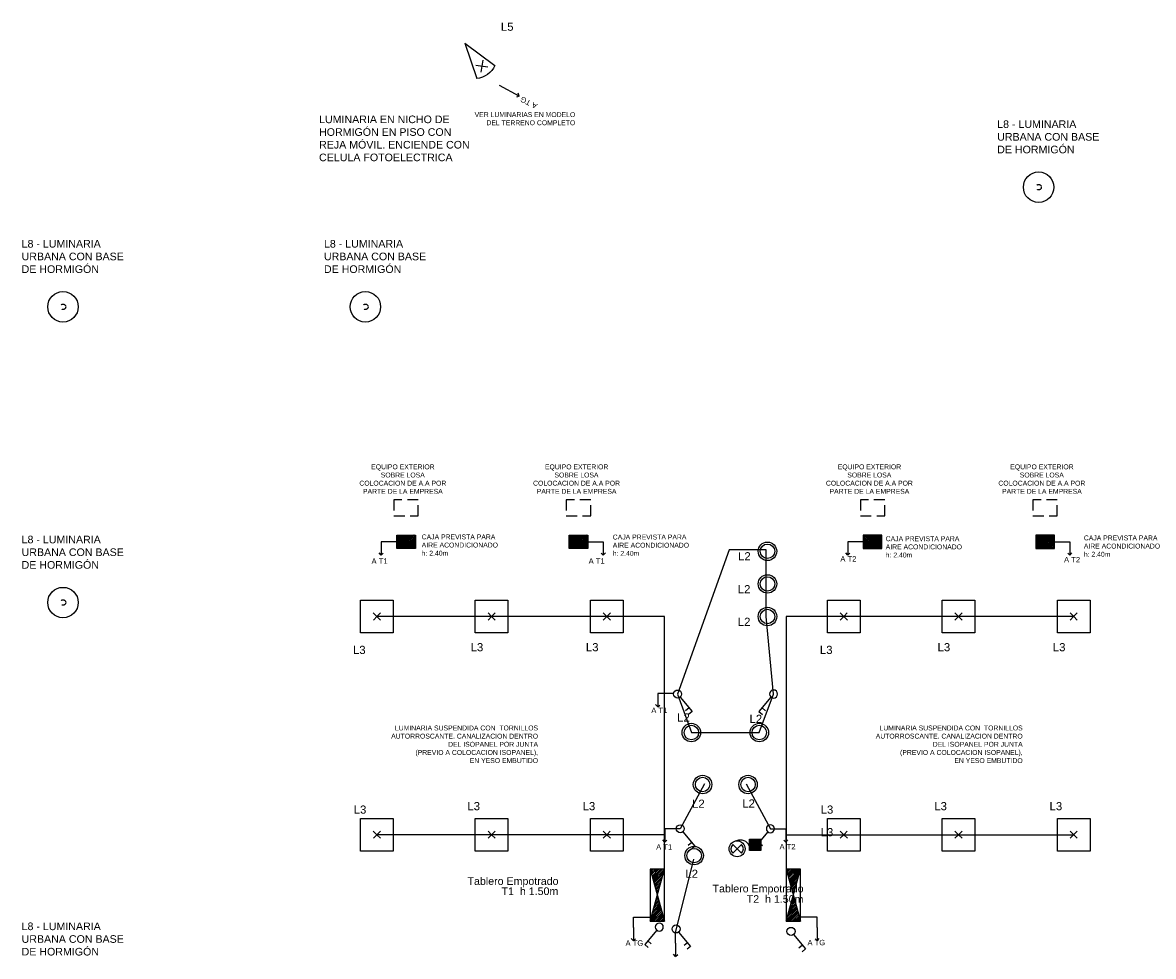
# Model space of a CAD drawing. Header units: metres. Extents: x 74 to 254, y 185 to 216.
# Tile 7 of 8: x 214 to 235, y 199 to 216. Entities that reach past the tile are written whole.
import ezdxf

# ---------------------------------------------------------------- set-up
doc = ezdxf.new("R2010")
doc.units = ezdxf.units.M
doc.header["$LTSCALE"] = 0.8
doc.linetypes.add('CAIF XREF PLANTAS 603$0$RAYITAS', pattern=[0.375, 0.25, -0.125])
doc.linetypes.add('RAYITAS', pattern=[0.375, 0.25, -0.125])
doc.layers.add('A ALUMINIO', color=4, linetype='Continuous')
doc.layers.add('I ILUMINACION', color=90, linetype='Continuous')
doc.layers.add('Bloques de Electrica', color=2, linetype='Continuous', plot=False)
doc.layers.get('0').off()
doc.styles.add('arial', font='arial.ttf')
doc.styles.get("Standard").update_dxf_attribs({"font": 'arial.ttf'})

# ---------------------------------------------------------------- blocks, each defined once
blk = doc.blocks.new('B')
at = {"color": 2}
for p, q in [((0.043, 0.044), (0.244, 0.25)), ((0.192, 0.197), (0.241, 0.149)), ((0.244, 0.25), (0.292, 0.202))]:
    blk.add_line(p, q, dxfattribs=at)
blk.add_circle((0, 0), 0.0616, dxfattribs=at)
blk = doc.blocks.new('TAB')
at = {"ltscale": 0.5}
h = blk.add_hatch(dxfattribs=at)
h.set_pattern_fill('JIS_LC_20', color=1, scale=0.001, style=0)
h.set_pattern_definition([(45, (-0.410093, -0.293122), (-0.01414214, 0.01414214), []), (45, (-0.409693, -0.293122), (-0.01414214, 0.01414214), [])])
h.paths.add_polyline_path([(0.41, -0.068), (0, -0.18), (0.41, -0.293)])
h.paths.add_polyline_path([(-0.41, -0.293), (0, -0.18), (-0.41, -0.068)])
at = {"color": 2}
for p, q in [((-0.41, -0.068), (0.41, -0.293)), ((0.41, -0.068), (-0.41, -0.293))]:
    blk.add_line(p, q, dxfattribs=at)
blk.add_lwpolyline([(-0.41, -0.068), (0.41, -0.068), (0.41, -0.293), (-0.41, -0.293)], close=True, dxfattribs=at)
blk = doc.blocks.new('CF')
at = {"ltscale": 0.5}
h = blk.add_hatch(dxfattribs=at)
h.set_pattern_fill('JIS_LC_20', color=1, scale=0.001, style=0)
h.paths.add_polyline_path([(0.171, 0), (-0.171, 0), (-0.171, -0.25), (0.171, -0.25)])
at = {"color": 2, "ltscale": 0.2}
blk.add_line((-0.171, 0), (-0.171, -0.25), dxfattribs=at)
at = {"color": 2}
for p, q in [((0.171, 0), (-0.171, 0)), ((0.171, -0.25), (0.171, 0)), ((-0.171, -0.25), (0.171, -0.25))]:
    blk.add_line(p, q, dxfattribs=at)
blk = doc.blocks.new('CBRA')
at = {"layer": 'Bloques de Electrica'}
for p, q in [((-0.104, 0.205), (0.104, 0.205)), ((-0.104, 0), (-0.104, 0.205)), ((0.104, 0), (-0.104, 0)), ((0.104, 0.205), (0.104, 0))]:
    blk.add_line(p, q, dxfattribs=at)
at = {"layer": 'Bloques de Electrica', "color": 1}
for p, q in [((-0.104, 0.193), (-0.093, 0.204)), ((-0.104, 0.166), (-0.066, 0.204)), ((-0.104, 0.139), (-0.039, 0.204)), ((-0.104, 0.112), (-0.012, 0.204)), ((-0.104, 0.085), (0.015, 0.204)), ((-0.104, 0.058), (0.042, 0.204)), ((-0.104, 0.032), (0.069, 0.204)), ((-0.104, 0.005), (0.096, 0.204)), ((-0.082, 0), (0.104, 0.186)), ((-0.055, 0), (0.104, 0.159)), ((-0.028, 0), (0.104, 0.132)), ((-0.001, 0), (0.104, 0.105)), ((0.026, 0), (0.104, 0.078)), ((0.053, 0), (0.104, 0.051)), ((0.08, 0), (0.104, 0.025))]:
    blk.add_line(p, q, dxfattribs=at)
blk = doc.blocks.new('foco')
at = {"layer": 'I ILUMINACION'}
for p, q in [((0, 0), (-0.191, 0.662)), ((0, 0), (0.223, 0.652)), ((0.094, 0.604), (-0.068, 0.45)), ((0.09, 0.446), (-0.064, 0.608))]:
    blk.add_line(p, q, dxfattribs=at)
blk.add_arc((0.007, 0.291), 0.42, 59.0185, 118.1175, dxfattribs=at)
blk = doc.blocks.new('luminaria urbana')
at = {"layer": 'I ILUMINACION'}
blk.add_circle((0, 0), 0.28, dxfattribs=at)
at = {"layer": 'I ILUMINACION', "linetype": 'CAIF XREF PLANTAS 603$0$RAYITAS', "ltscale": 0.5}
blk.add_circle((0, 0), 0.05, dxfattribs=at)
blk = doc.blocks.new('A$C471D5A2F')
at = {"color": 2}
for p, q in [((0.3, 0.3), (0.234, 0.365)), ((0.304, 0.304), (0.235, 0.234)), ((0.366, 0.235), (0.3, 0.3)), ((0.365, 0.366), (0.304, 0.304))]:
    blk.add_line(p, q, dxfattribs=at)
at = {"color": 1}
blk.add_lwpolyline([(0, 0.6), (0.6, 0.6), (0.6, 0), (0, 0)], close=True, dxfattribs=at)

msp = doc.modelspace()

# ---------------------------------------------------------------- linework, layer by layer
at = {"layer": 'I ILUMINACION', "ltscale": 0.3}
for p, q in [((223.31, 214.692, 10), (222.948, 214.888, 10)), ((223.31, 214.692, 10), (223.263, 214.674, 10)), ((223.31, 214.692, 10), (223.29, 214.746, 10)), ((220.772, 206.492), (220.772, 206.247)), ((221.057, 206.492), (220.772, 206.492)), ((224.572, 206.492), (224.857, 206.492)), ((224.857, 206.492), (224.857, 206.247)), ((229.355, 206.492), (229.355, 206.247)), ((229.64, 206.492), (229.355, 206.492)), ((233.155, 206.492), (233.44, 206.492)), ((233.44, 206.492), (233.44, 206.247)), ((220.772, 206.247), (220.732, 206.29)), ((220.772, 206.247), (220.809, 206.281)), ((224.857, 206.247), (224.819, 206.281)), ((224.857, 206.247), (224.896, 206.29)), ((229.355, 206.247), (229.316, 206.29)), ((229.355, 206.247), (229.392, 206.281)), ((233.44, 206.247), (233.403, 206.281)), ((233.44, 206.247), (233.479, 206.29)), ((225.857, 203.699), (225.857, 203.454)), ((226.141, 203.699), (225.857, 203.699)), ((225.857, 203.454), (225.817, 203.496)), ((225.857, 203.454), (225.894, 203.488)), ((225.989, 201.212), (225.989, 200.967)), ((226.273, 201.212), (225.989, 201.212)), ((227.93, 201.212), (228.215, 201.212)), ((228.215, 201.212), (228.215, 200.967)), ((225.989, 200.967), (225.949, 201.01)), ((225.989, 200.967), (226.026, 201.001)), ((228.215, 200.967), (228.178, 201.001)), ((228.215, 200.967), (228.254, 201.01)), ((225.412, 199.397), (225.412, 199.583)), ((225.412, 199.583), (225.718, 199.583)), ((228.792, 199.583), (228.485, 199.583)), ((228.792, 199.397), (228.792, 199.583)), ((225.412, 199.397), (225.412, 199.152)), ((226.188, 199.109), (226.188, 199.295)), ((228.366, 199.316), (228.366, 199.316)), ((228.792, 199.397), (228.792, 199.152)), ((225.412, 199.152), (225.372, 199.195)), ((225.412, 199.152), (225.449, 199.186)), ((226.188, 199.109), (226.188, 198.864)), ((228.792, 199.152), (228.754, 199.186)), ((228.792, 199.152), (228.831, 199.195)), ((226.188, 198.864), (226.149, 198.906)), ((226.188, 198.864), (226.226, 198.898))]:
    msp.add_line(p, q, dxfattribs=at)
at = {"layer": 'I ILUMINACION'}
for p, q in [((225.982, 205.117), (220.692, 205.117)), ((225.982, 201.102), (220.692, 201.102))]:
    msp.add_line(p, q, dxfattribs=at)
at = {"layer": 'I ILUMINACION', "linetype": 'RAYITAS'}
for points in [[(221.453, 207.267), (221.003, 207.267), (221.003, 206.967), (221.453, 206.967)], [(224.626, 207.267), (224.176, 207.267), (224.176, 206.967), (224.626, 206.967)], [(230.036, 207.267), (229.586, 207.267), (229.586, 206.967), (230.036, 206.967)], [(233.209, 207.267), (232.759, 207.267), (232.759, 206.967), (233.209, 206.967)]]:
    msp.add_lwpolyline(points, close=True, dxfattribs=at)
at = {"layer": 'I ILUMINACION', "ltscale": 0.3}
for points in [[(227.988, 203.691), (227.852, 205.117), (227.852, 206.342), (227.172, 206.342), (226.223, 203.691)], [(226.223, 203.691), (226.477, 202.982), (227.727, 202.982), (227.988, 203.691)], [(226.718, 202.041), (226.273, 201.212)], [(227.485, 202.041), (227.93, 201.212)], [(226.518, 200.651), (226.178, 199.297)]]:
    msp.add_lwpolyline(points, dxfattribs=at)
at = {"layer": 'I ILUMINACION'}
for points in [[(225.982, 200.47), (225.982, 205.117)], [(233.512, 205.117), (228.222, 205.117)], [(228.222, 205.117), (228.222, 200.47)], [(228.222, 201.102), (233.511, 201.102)], [(227.402, 200.924), (227.237, 200.762)], [(227.401, 200.761), (227.238, 200.925)]]:
    msp.add_lwpolyline(points, dxfattribs=at)
for centre, radius in [((227.877, 206.317), 0.17), ((227.877, 206.317), 0.133), ((227.877, 205.717), 0.17), ((227.877, 205.717), 0.133), ((227.877, 205.117), 0.17), ((227.877, 205.117), 0.133), ((226.477, 202.982), 0.17), ((226.477, 202.982), 0.133), ((227.727, 202.982), 0.17), ((227.727, 202.982), 0.133), ((226.683, 202.026), 0.17), ((226.683, 202.026), 0.133), ((227.52, 202.026), 0.17), ((227.52, 202.026), 0.133), ((227.319, 200.843), 0.147), ((226.528, 200.718), 0.17), ((226.528, 200.718), 0.133)]:
    msp.add_circle(centre, radius, dxfattribs=at)
for centre, radius, start, end in [((227.379, 200.818), 0.186, 25.4376, 112.4718), ((227.319, 200.843), 0.115, 134.9443, 224.2808), ((227.319, 200.843), 0.115, 314.9602, 44.2808)]:
    msp.add_arc(centre, radius, start, end, dxfattribs=at)

# ---------------------------------------------------------------- block references
at = {"layer": 'A ALUMINIO'}
for p in [(232.865, 213.017), (214.917, 210.816), (214.917, 205.374)]:
    msp.add_blockref('luminaria urbana', p, dxfattribs=at)
at = {"layer": 'I ILUMINACION', "xscale": -1}
for name, p, rotation in [('foco', (222.311, 215.668), 214.4744975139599), ('CF', (221.228, 206.617), 359.9999999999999), ('CF', (224.401, 206.617), 359.9999999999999)]:
    msp.add_blockref(name, p, dxfattribs=dict(at, rotation=rotation))
at = {"layer": 'I ILUMINACION'}
for name, p in [('luminaria urbana', (220.48, 210.816)), ('CF', (229.811, 206.617)), ('CF', (232.984, 206.617)), ('A$C471D5A2F', (220.392, 204.817)), ('A$C471D5A2F', (222.502, 204.817)), ('A$C471D5A2F', (224.622, 204.817)), ('A$C471D5A2F', (228.981, 204.817)), ('A$C471D5A2F', (231.091, 204.817)), ('A$C471D5A2F', (233.211, 204.817)), ('A$C471D5A2F', (220.392, 200.802)), ('A$C471D5A2F', (222.502, 200.802)), ('A$C471D5A2F', (224.621, 200.802)), ('A$C471D5A2F', (228.981, 200.802)), ('A$C471D5A2F', (231.091, 200.802)), ('A$C471D5A2F', (233.211, 200.802))]:
    msp.add_blockref(name, p, dxfattribs=at)
for name, p, xscale, yscale, zscale, rotation in [('B', (226.223, 203.691), 1.200000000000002, 1.200000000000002, 1.200000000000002, 263.8606648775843), ('B', (227.988, 203.691), -1.200000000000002, 1.200000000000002, 1.200000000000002, 96.13933512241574), ('B', (226.273, 201.212), 1.200000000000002, 1.200000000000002, 1.200000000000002, 263.8606648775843), ('B', (227.93, 201.212), -1.200000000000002, 1.200000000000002, 1.200000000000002, 96.13933512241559), ('TAB', (225.639, 199.99), -1.169999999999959, 1.169999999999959, 1.169999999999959, 89.99999999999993), ('TAB', (228.142, 199.99), -1.169999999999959, 1.169999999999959, 1.169999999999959, 89.99999999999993), ('B', (225.887, 199.403), -1.200000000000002, 1.200000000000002, 1.200000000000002, 96.13933512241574), ('B', (226.196, 199.368), 1.200000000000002, 1.200000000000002, 1.200000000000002, 263.8606648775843), ('B', (228.31, 199.324), 1.200000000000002, 1.200000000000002, 1.200000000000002, 263.8606648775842)]:
    msp.add_blockref(name, p, dxfattribs=dict(at, xscale=xscale, yscale=yscale, zscale=zscale, rotation=rotation))
at = {"layer": 'I ILUMINACION', "rotation": 0.04773267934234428}
msp.add_blockref('CBRA', (227.652, 200.813), dxfattribs=at)

# ---------------------------------------------------------------- texts
at = {"layer": 'I ILUMINACION'}
for s, insert, char_height, attachment_point in [('{\\fArial|b0|i0|c0|p34;L5}', (223.205, 216.045), 0.15, 3), ('{\\fArial|b0|i0|c0|p34;A T1}', (220.888, 206.187), 0.1, 3), ('{\\fArial|b0|i0|c0|p34;A T1}', (224.587, 206.188), 0.1, 1), ('L2', (227.569, 206.301), 0.15, 3), ('A T2', (229.513, 206.228), 0.1, 3), ('A T2', (233.333, 206.213), 0.1, 1), ('L2', (227.563, 205.695), 0.15, 3), ('L2', (227.563, 205.095), 0.15, 3), ('{\\fArial|b0|i0|c0|p34;L3}', (220.484, 204.578), 0.15, 3), ('{\\fArial|b0|i0|c0|p34;L3}', (222.649, 204.628), 0.15, 3), ('{\\fArial|b0|i0|c0|p34;L3}', (224.769, 204.628), 0.15, 3), ('{\\fArial|b0|i0|c0|p34;L3}', (229.074, 204.578), 0.15, 3), ('{\\fArial|b0|i0|c0|p34;L3}', (231.239, 204.628), 0.15, 3), ('{\\fArial|b0|i0|c0|p34;L3}', (233.359, 204.628), 0.15, 3), ('{\\fArial|b0|i0|c0|p34;A T1}', (225.74, 203.441), 0.1, 1), ('L2', (226.448, 203.333), 0.15, 3), ('L2', (227.78, 203.309), 0.15, 3), ('{\\fArial|b0|i0|c0|p34;L3}', (220.498, 201.64), 0.15, 3), ('{\\fArial|b0|i0|c0|p34;L3}', (222.589, 201.703), 0.15, 3), ('{\\fArial|b0|i0|c0|p34;L3}', (224.709, 201.703), 0.15, 3), ('L2', (226.722, 201.748), 0.15, 3), ('L2', (227.413, 201.752), 0.15, 1), ('{\\fArial|b0|i0|c0|p34;L3}', (229.088, 201.64), 0.15, 3), ('{\\fArial|b0|i0|c0|p34;L3}', (231.179, 201.703), 0.15, 3), ('{\\fArial|b0|i0|c0|p34;L3}', (233.299, 201.703), 0.15, 3), ('{\\fArial|b0|i0|c0|p34;L3}', (229.088, 201.224), 0.15, 3), ('{\\fArial|b0|i0|c0|p34;A T1}', (225.829, 200.926), 0.1, 1), ('A T2', (228.394, 200.932), 0.1, 3), ('L2', (226.599, 200.459), 0.15, 3), ('A TG', (225.266, 199.159), 0.1, 1), ('A TG', (228.613, 199.168), 0.1, 1)]:
    msp.add_mtext_dynamic_manual_height_columns(s, width=1.08325, gutter_width=12.5, heights=[0], dxfattribs=dict(at, insert=insert, char_height=char_height, attachment_point=attachment_point))
at = {"layer": 'I ILUMINACION', "insert": (223.608, 214.454, 10), "char_height": 0.1, "attachment_point": 1, "rotation": 153.2365}
msp.add_mtext_dynamic_manual_height_columns('A TG', width=1.08325, gutter_width=12.5, heights=[0], dxfattribs=at)
at = {"layer": 'I ILUMINACION', "style": 'arial'}
for s, insert, char_height, attachment_point in [('LUMINARIA EN NICHO DE\\PHORMIGÓN EN PISO CON \\PREJA MÓVIL. ENCIENDE CON \\PCELULA FOTOELECTRICA', (219.628, 213.493), 0.14, 7), ('VER LUMINARIAS EN MODELO\\PDEL TERRENO COMPLETO', (224.341, 214.156), 0.09, 9), ('CAJA PREVISTA PARA\\PAIRE ACONDICIONADO\\Ph: 2.40m', (221.516, 206.236), 0.09, 7), ('CAJA PREVISTA PARA\\PAIRE ACONDICIONADO\\Ph: 2.40m', (225.031, 206.233), 0.09, 7), ('CAJA PREVISTA PARA\\PAIRE ACONDICIONADO\\Ph: 2.40m', (230.052, 206.202), 0.09, 7), ('CAJA PREVISTA PARA\\PAIRE ACONDICIONADO\\Ph: 2.40m', (233.697, 206.217), 0.09, 7), ('LUMINARIA SUSPENDIDA CON  TORNILLOS \\PAUTORROSCANTE. CANALIZACION DENTRO \\PDEL ISOPANEL POR JUNTA\\P(PREVIO A COLOCACION ISOPANEL), \\PEN YESO EMBUTIDO', (223.657, 202.42), 0.09, 9), ('LUMINARIA SUSPENDIDA CON  TORNILLOS \\PAUTORROSCANTE. CANALIZACION DENTRO \\PDEL ISOPANEL POR JUNTA\\P(PREVIO A COLOCACION ISOPANEL), \\PEN YESO EMBUTIDO', (232.572, 202.42), 0.09, 9), ('Tablero Empotrado', (224.033, 200.137), 0.14, 9), ('T1  h 1.50m', (224.029, 199.991), 0.14, 9), ('Tablero Empotrado', (228.541, 199.999), 0.14, 9), ('T2  h 1.50m', (228.539, 199.847), 0.14, 9)]:
    msp.add_mtext(s, dxfattribs=dict(at, insert=insert, char_height=char_height, attachment_point=attachment_point))
for s, insert, char_height, width, attachment_point in [('L8 - LUMINARIA URBANA CON BASE DE HORMIGÓN ', (232.103, 213.638), 0.14, 2.01484, 7), ('L8 - LUMINARIA URBANA CON BASE DE HORMIGÓN ', (214.156, 211.437), 0.14, 2.01484, 7), ('L8 - LUMINARIA URBANA CON BASE DE HORMIGÓN ', (219.718, 211.437), 0.14, 2.01484, 7), ('\\pi0.24828;EQUIPO EXTERIOR\\P\\pi0.42331;SOBRE LOSA\\P\\pi0.029848;COLOCACION DE A.A POR \\P\\pi0.096979;PARTE DE LA EMPRESA', (220.339, 207.916), 0.09, 1.6517, 1), ('\\pi0.24828;EQUIPO EXTERIOR\\P\\pi0.42331;SOBRE LOSA\\P\\pi0.029848;COLOCACION DE A.A POR \\P\\pi0.096979;PARTE DE LA EMPRESA', (223.535, 207.916), 0.09, 1.6517, 1), ('\\pi0.24828;EQUIPO EXTERIOR\\P\\pi0.42331;SOBRE LOSA\\P\\pi0.029848;COLOCACION DE A.A POR \\P\\pi0.096979;PARTE DE LA EMPRESA', (228.922, 207.916), 0.09, 1.6517, 1), ('\\pi0.24828;EQUIPO EXTERIOR\\P\\pi0.42331;SOBRE LOSA\\P\\pi0.029848;COLOCACION DE A.A POR \\P\\pi0.096979;PARTE DE LA EMPRESA', (232.095, 207.916), 0.09, 1.6517, 1), ('L8 - LUMINARIA URBANA CON BASE DE HORMIGÓN ', (214.156, 205.995), 0.14, 2.01484, 7), ('L8 - LUMINARIA URBANA CON BASE DE HORMIGÓN ', (214.156, 198.878), 0.14, 2.01484, 7)]:
    msp.add_mtext(s, dxfattribs=dict(at, insert=insert, char_height=char_height, width=width, attachment_point=attachment_point))

doc.saveas('drawing.dxf')
